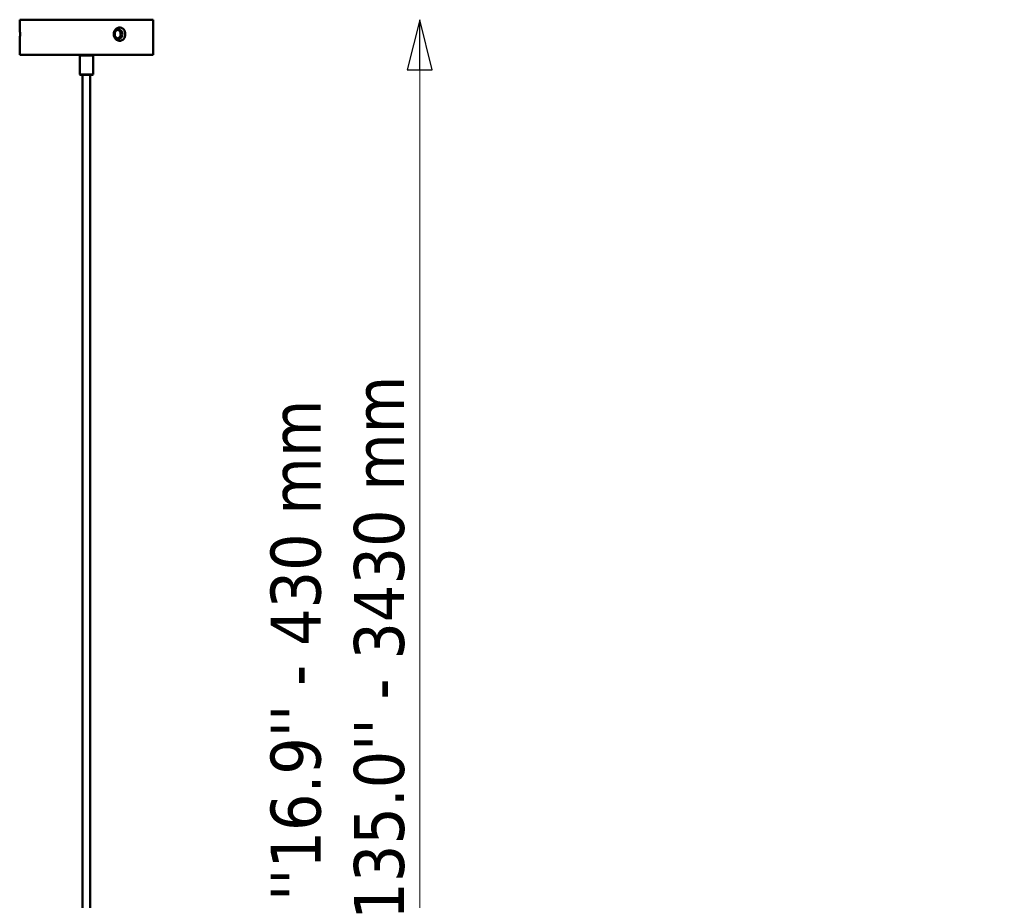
# Model space of a CAD drawing. Header units: millimetres. Extents: x 313 to 4591, y 679 to 5480.
# Tile 16 of 19: x 2542 to 3428, y 4419 to 5212. Entities that reach past the tile are written whole.
import ezdxf

# ---------------------------------------------------------------- set-up
doc = ezdxf.new("R2010")
doc.units = ezdxf.units.MM
doc.header["$LTSCALE"] = 15
doc.layers.add('Widoczne (ISO)', color=7, linetype='Continuous', lineweight=50)
doc.layers.add('Wymiar (ISO)', color=7, linetype='Continuous', lineweight=25)
doc.styles.add('Tekst notatki (ISO)', font='tahoma.ttf')
doc.dimstyles.new('Domyślne (ISO)', dxfattribs={"dimscale": 15, "dimtxt": 3, "dimasz": 3, "dimexe": 3.175, "dimexo": 0, "dimgap": 0.762, "dimtad": 1, "dimdec": 1, "dimlfac": 0.03937, "dimrnd": 1e-08, "dimzin": 0, "dimdsep": 46, "dimtxsty": 'Tekst notatki (ISO)', "dimblk": 'Filled-1', "dimcen": 0.09, "dimdle": 10, "dimclrd": 256, "dimclre": 256, "dimclrt": 256, "dimazin": 2, "dimtfac": 1, "dimtmove": 0, "dimatfit": 3, "dimfxl": 1, "dimtolj": 1, "dimlwd": 15, "dimlwe": 15, "dimarcsym": 0})

# ---------------------------------------------------------------- blocks, each defined once
blk = doc.blocks.new('Filled-1')
at = {"color": 0}
for p, q in [((0, 0), (-1, 0.25)), ((-1, 0.25), (-1, -0.25)), ((-1, 0), (0, 0)), ((-1, -0.25), (0, 0))]:
    blk.add_line(p, q, dxfattribs=at)
at = {"color": 0, "flags": 128}
blk.add_lwpolyline([(-1, -0.25), (0, 0), (-1, 0.25), (-1, -0.25)], dxfattribs=at)
at = {"color": 0}
blk.add_solid([(-1, -0.25), (0, 0), (-1, 0.25), (-1, -0.25)], dxfattribs=at)
blk = doc.blocks.new('*D9')
at = {"layer": 'Defpoints', "color": 0, "transparency": 16777216}
for p in [(2662.38, 5211.91), (2902.38, 5211.91), (2602.38, 3588.71)]:
    blk.add_point(p, dxfattribs=at)
at = {"layer": 'Wymiar (ISO)', "lineweight": 15, "transparency": 16777216}
blk.add_line((2902.38, 3633.71), (2902.38, 5166.91), dxfattribs=at)
at = {"layer": 'Wymiar (ISO)', "lineweight": 15, "transparency": 16777216, "xscale": 45, "yscale": 45, "zscale": 45}
for p, rotation in [((2902.38, 5211.91), 90), ((2902.38, 3588.71), 270)]:
    blk.add_blockref('Filled-1', p, dxfattribs=dict(at, rotation=rotation))
at = {"layer": 'Wymiar (ISO)', "lineweight": 18, "transparency": 16777216, "insert": (2768.14, 4401.97), "char_height": 45, "attachment_point": 1, "rotation": 90, "style": 'Tekst notatki (ISO)'}
blk.add_mtext("\\A1; ''\\fTahoma|b0|i0;{\\H45.0000;16.9'' - 430 mm\\P}\\fTahoma|b0|i0;{\\H45.0000;135.0'' - 3430 mm\\P}", dxfattribs=at)

msp = doc.modelspace()

# ---------------------------------------------------------------- linework, layer by layer
at = {"layer": 'Widoczne (ISO)', "linetype": 'Continuous', "lineweight": 50}
for p, q in [((2662.38, 5211.91), (2542.38, 5211.91)), ((2542.38, 5211.91), (2542.38, 5204.91)), ((2662.38, 5211.91), (2662.38, 5180.21)), ((2542.38, 5192.91), (2542.38, 5180.21)), ((2542.38, 5180.21), (2662.38, 5180.21)), ((2596.88, 5180.21), (2596.38, 5179.71)), ((2608.38, 5179.71), (2596.38, 5179.71)), ((2596.38, 5162.71), (2596.38, 5179.71)), ((2607.88, 5180.21), (2608.38, 5179.71)), ((2608.38, 5162.71), (2608.38, 5179.71)), ((2596.38, 5162.71), (2608.38, 5162.71)), ((2596.88, 5162.21), (2596.38, 5162.71)), ((2607.88, 5162.21), (2596.88, 5162.21)), ((2598.88, 5162.21), (2598.88, 3962.21)), ((2605.88, 5162.21), (2605.88, 3962.21)), ((2607.88, 5162.21), (2608.38, 5162.71))]:
    msp.add_line(p, q, dxfattribs=at)
for points, knots in [([(2542.38, 5192.91), (2542.38, 5192.91), (2542.38, 5192.93), (2542.39, 5193.04), (2542.4, 5193.17), (2542.45, 5193.67), (2542.49, 5194.13), (2542.56, 5195.2), (2542.6, 5195.87), (2542.66, 5197.35), (2542.68, 5198.15), (2542.68, 5199.66), (2542.66, 5200.47), (2542.6, 5201.94), (2542.56, 5202.62), (2542.49, 5203.68), (2542.45, 5204.14), (2542.4, 5204.68), (2542.39, 5204.82), (2542.38, 5204.9), (2542.38, 5204.91), (2542.38, 5204.91)], [-1.808672, -1.808672, -1.808672, -1.808672, -1.752366, -1.752366, -1.657949, -1.657949, -1.507226, -1.507226, -1.356504, -1.356504, -1.205781, -1.205781, -1.055058, -1.055058, -0.904336, -0.904336, -0.753613, -0.753613, -0.642368, -0.642368, -0.602891, -0.602891, -0.602891, -0.602891]), ([(2627.04, 5198.91), (2627.04, 5198.15), (2627.17, 5197.35), (2627.73, 5195.87), (2628.15, 5195.2), (2629.11, 5194.13), (2629.71, 5193.67), (2630.86, 5193.13), (2631.37, 5192.99), (2632.29, 5192.89), (2632.7, 5192.9), (2633.54, 5193.04), (2633.95, 5193.17), (2634.97, 5193.67), (2635.53, 5194.13), (2636.42, 5195.2), (2636.79, 5195.87), (2637.29, 5197.35), (2637.42, 5198.15), (2637.42, 5199.66), (2637.29, 5200.47), (2636.79, 5201.94), (2636.42, 5202.62), (2635.53, 5203.68), (2634.97, 5204.14), (2633.88, 5204.68), (2633.39, 5204.82), (2632.72, 5204.9), (2632.55, 5204.91), (2631.94, 5204.91), (2631.48, 5204.84), (2630.54, 5204.56), (2630.06, 5204.33), (2629.4, 5203.87), (2629.17, 5203.69), (2628.72, 5203.26), (2628.5, 5203.02), (2628.09, 5202.47), (2627.9, 5202.17), (2627.46, 5201.3), (2627.25, 5200.68), (2627.07, 5199.67), (2627.04, 5199.28), (2627.04, 5198.91)], [-2.411562, -2.411562, -2.411562, -2.411562, -2.260839, -2.260839, -2.110117, -2.110117, -1.959394, -1.959394, -1.846783, -1.846783, -1.752366, -1.752366, -1.657949, -1.657949, -1.507226, -1.507226, -1.356504, -1.356504, -1.205781, -1.205781, -1.055058, -1.055058, -0.904336, -0.904336, -0.753613, -0.753613, -0.642368, -0.642368, -0.602891, -0.602891, -0.501719, -0.501719, -0.393527, -0.393527, -0.334881, -0.334881, -0.265414, -0.265414, -0.195946, -0.195946, -0.075364, -0.075364, 0, 0, 0, 0]), ([(2627.85, 5198.91), (2627.85, 5199.17), (2627.87, 5199.43), (2628, 5200.13), (2628.14, 5200.54), (2628.44, 5201.13), (2628.57, 5201.33), (2628.85, 5201.7), (2629, 5201.86), (2629.3, 5202.13), (2629.44, 5202.25), (2629.88, 5202.54), (2630.19, 5202.69), (2630.8, 5202.87), (2631.09, 5202.91), (2631.49, 5202.91), (2631.6, 5202.9), (2632.03, 5202.85), (2632.35, 5202.76), (2633.07, 5202.43), (2633.45, 5202.13), (2634.06, 5201.43), (2634.33, 5200.98), (2634.68, 5199.98), (2634.77, 5199.43), (2634.77, 5198.39), (2634.68, 5197.83), (2634.33, 5196.83), (2634.06, 5196.38), (2633.45, 5195.68), (2633.07, 5195.39), (2632.4, 5195.07), (2632.13, 5194.99), (2631.59, 5194.9), (2631.32, 5194.9), (2630.73, 5194.96), (2630.4, 5195.05), (2629.65, 5195.39), (2629.26, 5195.68), (2628.62, 5196.38), (2628.33, 5196.83), (2627.94, 5197.83), (2627.85, 5198.39), (2627.85, 5198.91)], [0, 0, 0, 0, 0.075364, 0.075364, 0.195946, 0.195946, 0.265414, 0.265414, 0.334881, 0.334881, 0.393527, 0.393527, 0.501719, 0.501719, 0.602891, 0.602891, 0.642368, 0.642368, 0.753613, 0.753613, 0.904336, 0.904336, 1.055058, 1.055058, 1.205781, 1.205781, 1.356504, 1.356504, 1.507226, 1.507226, 1.657949, 1.657949, 1.752366, 1.752366, 1.846783, 1.846783, 1.959394, 1.959394, 2.110117, 2.110117, 2.260839, 2.260839, 2.411562, 2.411562, 2.411562, 2.411562]), ([(2630.62, 5195), (2630.82, 5195.05), (2631.01, 5195.12), (2631.61, 5195.42), (2631.99, 5195.72), (2632.59, 5196.43), (2632.85, 5196.88), (2633.19, 5197.87), (2633.27, 5198.4), (2633.27, 5199.41), (2633.19, 5199.95), (2632.85, 5200.93), (2632.59, 5201.38), (2631.99, 5202.09), (2631.61, 5202.4), (2631.01, 5202.69), (2630.82, 5202.76), (2630.62, 5202.81)], [0.687711, 0.687711, 0.687711, 0.687711, 0.753659, 0.753659, 0.904391, 0.904391, 1.055122, 1.055122, 1.205854, 1.205854, 1.356586, 1.356586, 1.507318, 1.507318, 1.65805, 1.65805, 1.723998, 1.723998, 1.723998, 1.723998])]:
    msp.add_open_spline(points, degree=3, knots=knots, dxfattribs=at)

# ---------------------------------------------------------------- dimensions: what is measured, and where the dimension line sits
at = {"layer": 'Wymiar (ISO)', "lineweight": 18}
dim = msp.add_linear_dim(base=(2902.38, 5211.91), p1=(2602.38, 3588.71), p2=(2662.38, 5211.91), angle=270, text=" ''\\fTahoma|b0|i0;{\\H45.0000;16.9'' - 430 mm\\P}\\fTahoma|b0|i0;{\\H45.0000;135.0'' - 3430 mm\\P}", dimstyle='Domyślne (ISO)', override={"dimgap": 0.762, "dimdec": 1, "dimlfac": 0.083193, "dimpost": '\\X', "dimse1": 1, "dimse2": 1, "dimtol": 0, "dimlim": 0, "dimtp": 0, "dimtm": 0, "dimtdec": 2, "dimtofl": 0, "dimatfit": 1, "dimtvp": -0.333333}, dxfattribs=at)
dim.commit()
dim.dimension.update_dxf_attribs({"geometry": '*D9', "text_midpoint": (2902.38, 4646.43), "dimtype": 160})

doc.saveas('drawing.dxf')
